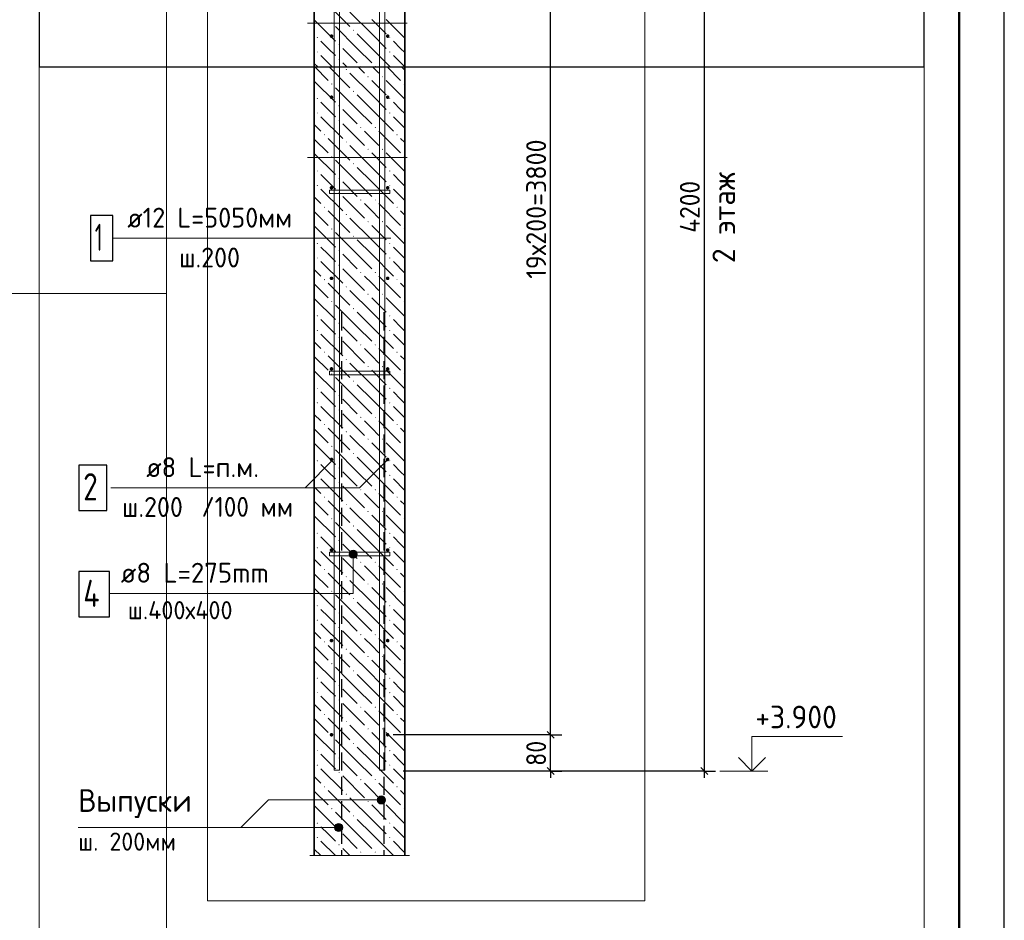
# Model space of a CAD drawing. Header units: millimetres. Extents: x 0 to 50400, y -12 to 35652.
# Tile 20 of 21: x 37356 to 50400, y 11891 to 23824. Entities that reach past the tile are written whole.
import ezdxf

# ---------------------------------------------------------------- set-up
doc = ezdxf.new("R2010")
doc.units = ezdxf.units.MM
doc.linetypes.add('______2', pattern=[324, 240, -84])
for name, color, linetype, lineweight in [('Standard', 7, 'Continuous', 25), ('ЖБ Стена верхний уровень', 7, 'Continuous', 35), ('Заголовок чертежа', 7, 'Continuous', 25), ('Позиционная метка диаметр_ шаг', 7, 'Continuous', 13), ('Позиционная метка линия выноска', 7, 'Continuous', 13), ('Позиционная метка номер позиции', 7, 'Continuous', 13)]:
    doc.layers.add(name, color=color, linetype=linetype, lineweight=lineweight)
doc.layers.add('Размерная выноска', color=7, linetype='Continuous')
for name, color, linetype, true_color in [('Стена фоновая арматура У1', 7, '______2', 0xa0a0a0), ('Стена фоновая арматура Х1', 7, '______2', 0xa0a0a0), ('Стена фоновая затяжка С-обр.', 7, '______2', 0xa0a0a0)]:
    doc.layers.add(name, color=color, linetype=linetype, true_color=true_color)
doc.styles.add('ISOCPEUR', font='txt')

msp = doc.modelspace()

# ---------------------------------------------------------------- hatches: boundary and pattern name
at = {"layer": 'ЖБ Стена верхний уровень', "linetype": 'Continuous', "lineweight": 18, "transparency": 33554687}
for points in [[(41483, 23780), (41491, 23788), (41499, 23780), (41491, 23772)], [(42443, 23780), (42451, 23788), (42459, 23780), (42451, 23772)], [(41771, 23684), (41779, 23692), (41787, 23684), (41779, 23676)], [(41291, 23588), (41299, 23596), (41307, 23588), (41299, 23580)], [(41579, 23492), (41587, 23500), (41595, 23492), (41587, 23484)], [(42251, 23588), (42259, 23596), (42267, 23588), (42259, 23580)], [(41291, 23396), (41299, 23404), (41307, 23396), (41299, 23388)], [(42251, 23396), (42259, 23404), (42267, 23396), (42259, 23388)], [(41579, 23300), (41587, 23308), (41595, 23300), (41587, 23292)], [(41675, 23163), (41683, 23171), (41691, 23163), (41683, 23155)], [(41867, 23204), (41875, 23212), (41883, 23204), (41877, 23198), (41873, 23198)], [(42059, 23204), (42067, 23212), (42075, 23204), (42069, 23198), (42065, 23198)], [(41483, 22971), (41491, 22979), (41499, 22971), (41491, 22963)], [(41963, 23067), (41971, 23075), (41979, 23067), (41971, 23059)], [(42155, 23067), (42163, 23075), (42171, 23067), (42163, 23059)], [(42443, 22971), (42451, 22979), (42459, 22971), (42451, 22963)], [(41771, 22875), (41779, 22883), (41787, 22875), (41779, 22867)], [(41291, 22779), (41299, 22787), (41307, 22779), (41299, 22771)], [(42251, 22779), (42259, 22787), (42267, 22779), (42259, 22771)], [(41291, 22587), (41299, 22595), (41307, 22587), (41299, 22579)], [(41579, 22683), (41587, 22691), (41595, 22683), (41587, 22675)], [(42251, 22587), (42259, 22595), (42267, 22587), (42259, 22579)], [(41579, 22491), (41587, 22499), (41595, 22491), (41587, 22483)], [(41387, 22299), (41395, 22307), (41403, 22299), (41395, 22291)], [(41867, 22395), (41875, 22403), (41883, 22395), (41875, 22387)], [(42059, 22395), (42067, 22403), (42075, 22395), (42067, 22387)], [(42347, 22299), (42355, 22307), (42363, 22299), (42355, 22291)], [(41675, 22203), (41683, 22211), (41691, 22203), (41683, 22195)], [(41963, 22107), (41971, 22115), (41979, 22107), (41971, 22099)], [(42155, 22107), (42163, 22115), (42171, 22107), (42163, 22099)], [(41483, 22011), (41491, 22019), (41499, 22011), (41491, 22003)], [(41771, 21915), (41779, 21923), (41787, 21915), (41779, 21907)], [(42443, 22011), (42451, 22019), (42459, 22011), (42451, 22003)], [(41291, 21819), (41299, 21827), (41307, 21819), (41299, 21811)], [(42251, 21819), (42259, 21827), (42267, 21819), (42259, 21811)], [(41579, 21723), (41587, 21731), (41595, 21723), (41587, 21715)], [(41291, 21627), (41299, 21635), (41307, 21627), (41299, 21619)], [(41579, 21531), (41587, 21539), (41595, 21531), (41587, 21523)], [(42251, 21627), (42259, 21635), (42267, 21627), (42259, 21619)], [(41867, 21435), (41875, 21443), (41883, 21435), (41875, 21427)], [(42059, 21435), (42067, 21443), (42075, 21435), (42067, 21427)], [(41387, 21339), (41395, 21347), (41403, 21339), (41395, 21331)], [(42347, 21339), (42355, 21347), (42363, 21339), (42355, 21331)], [(41675, 21243), (41683, 21251), (41691, 21243), (41683, 21235)], [(41963, 21147), (41971, 21155), (41979, 21147), (41971, 21139)], [(42155, 21147), (42163, 21155), (42171, 21147), (42163, 21139)], [(41483, 21051), (41491, 21059), (41499, 21051), (41491, 21043)], [(42443, 21051), (42451, 21059), (42459, 21051), (42451, 21043)], [(41771, 20955), (41779, 20963), (41787, 20955), (41779, 20947)], [(41291, 20859), (41299, 20867), (41307, 20859), (41299, 20851)], [(41579, 20763), (41587, 20771), (41595, 20763), (41587, 20755)], [(42251, 20859), (42259, 20867), (42267, 20859), (42259, 20851)], [(41291, 20667), (41299, 20675), (41307, 20667), (41299, 20659)], [(42251, 20667), (42259, 20675), (42267, 20667), (42259, 20659)], [(41579, 20571), (41587, 20579), (41595, 20571), (41587, 20563)], [(41867, 20475), (41875, 20483), (41883, 20475), (41875, 20467)], [(42059, 20475), (42067, 20483), (42075, 20475), (42067, 20467)], [(41387, 20379), (41395, 20387), (41403, 20379), (41395, 20371)], [(42347, 20379), (42355, 20387), (42363, 20379), (42355, 20371)], [(41675, 20283), (41683, 20291), (41691, 20283), (41683, 20275)], [(41483, 20091), (41491, 20099), (41499, 20091), (41491, 20083)], [(41963, 20187), (41971, 20195), (41979, 20187), (41971, 20179)], [(42155, 20187), (42163, 20195), (42171, 20187), (42163, 20179)], [(42443, 20091), (42451, 20099), (42459, 20091), (42451, 20083)], [(41771, 19995), (41779, 20003), (41787, 19995), (41779, 19987)], [(41291, 19899), (41299, 19907), (41307, 19899), (41299, 19891)], [(42251, 19899), (42259, 19907), (42267, 19899), (42259, 19891)], [(41291, 19707), (41299, 19715), (41307, 19707), (41299, 19699)], [(41579, 19803), (41587, 19811), (41595, 19803), (41587, 19795)], [(42251, 19707), (42259, 19715), (42267, 19707), (42259, 19699)], [(41579, 19611), (41587, 19619), (41595, 19611), (41587, 19603)], [(41867, 19515), (41875, 19523), (41883, 19515), (41875, 19507)], [(42059, 19515), (42067, 19523), (42075, 19515), (42067, 19507)], [(41387, 19419), (41395, 19427), (41403, 19419), (41395, 19411)], [(41675, 19323), (41683, 19331), (41691, 19323), (41683, 19315)], [(42347, 19419), (42355, 19427), (42363, 19419), (42355, 19411)], [(41963, 19227), (41971, 19235), (41979, 19227), (41971, 19219)], [(42155, 19227), (42163, 19235), (42171, 19227), (42163, 19219)], [(41483, 19131), (41491, 19139), (41499, 19131), (41491, 19123)], [(42443, 19131), (42451, 19139), (42459, 19131), (42451, 19123)], [(41291, 18939), (41299, 18947), (41307, 18939), (41299, 18931)], [(41771, 19035), (41779, 19043), (41787, 19035), (41779, 19027)], [(42251, 18939), (42259, 18947), (42267, 18939), (42259, 18931)], [(41579, 18843), (41587, 18851), (41595, 18843), (41587, 18835)], [(41291, 18747), (41299, 18755), (41307, 18747), (41299, 18739)], [(41579, 18651), (41587, 18659), (41595, 18651), (41587, 18643)], [(42251, 18747), (42259, 18755), (42267, 18747), (42259, 18739)], [(41867, 18555), (41875, 18563), (41883, 18555), (41875, 18547)], [(42059, 18555), (42067, 18563), (42075, 18555), (42067, 18547)], [(41387, 18459), (41395, 18467), (41403, 18459), (41395, 18451)], [(42347, 18459), (42355, 18467), (42363, 18459), (42355, 18451)], [(41675, 18363), (41683, 18371), (41691, 18363), (41683, 18355)], [(41963, 18267), (41971, 18275), (41979, 18267), (41971, 18259)], [(42155, 18267), (42163, 18275), (42171, 18267), (42163, 18259)], [(41483, 18171), (41491, 18179), (41499, 18171), (41491, 18163)], [(42443, 18171), (42451, 18179), (42459, 18171), (42451, 18163)], [(41771, 18075), (41779, 18083), (41787, 18075), (41779, 18067)], [(41291, 17979), (41299, 17987), (41307, 17979), (41299, 17971)], [(41579, 17883), (41587, 17891), (41595, 17883), (41587, 17875)], [(42251, 17979), (42259, 17987), (42267, 17979), (42259, 17971)], [(41291, 17787), (41299, 17795), (41307, 17787), (41299, 17779)], [(42251, 17787), (42259, 17795), (42267, 17787), (42259, 17779)], [(41579, 17691), (41587, 17699), (41595, 17691), (41587, 17683)], [(41387, 17499), (41395, 17507), (41403, 17499), (41395, 17491)], [(41867, 17595), (41875, 17603), (41883, 17595), (41875, 17587)], [(42059, 17595), (42067, 17603), (42075, 17595), (42067, 17587)], [(42347, 17499), (42355, 17507), (42363, 17499), (42355, 17491)], [(41675, 17403), (41683, 17411), (41691, 17403), (41683, 17395)], [(41483, 17211), (41491, 17219), (41499, 17211), (41491, 17203)], [(41963, 17307), (41971, 17315), (41979, 17307), (41971, 17299)], [(42155, 17307), (42163, 17315), (42171, 17307), (42163, 17299)], [(42443, 17211), (42451, 17219), (42459, 17211), (42451, 17203)], [(41771, 17115), (41779, 17123), (41787, 17115), (41779, 17107)], [(41291, 17019), (41299, 17027), (41307, 17019), (41299, 17011)], [(42251, 17019), (42259, 17027), (42267, 17019), (42259, 17011)], [(41291, 16827), (41299, 16835), (41307, 16827), (41299, 16819)], [(41579, 16923), (41587, 16931), (41595, 16923), (41587, 16915)], [(42251, 16827), (42259, 16835), (42267, 16827), (42259, 16819)], [(41579, 16731), (41587, 16739), (41595, 16731), (41587, 16723)], [(41867, 16635), (41875, 16643), (41883, 16635), (41875, 16627)], [(42059, 16635), (42067, 16643), (42075, 16635), (42067, 16627)], [(41387, 16539), (41395, 16547), (41403, 16539), (41395, 16531)], [(41675, 16443), (41683, 16451), (41691, 16443), (41683, 16435)], [(42347, 16539), (42355, 16547), (42363, 16539), (42355, 16531)], [(41963, 16347), (41971, 16355), (41979, 16347), (41971, 16339)], [(42155, 16347), (42163, 16355), (42171, 16347), (42163, 16339)], [(41483, 16251), (41491, 16259), (41499, 16251), (41491, 16243)], [(42443, 16251), (42451, 16259), (42459, 16251), (42451, 16243)], [(41291, 16059), (41299, 16067), (41307, 16059), (41299, 16051)], [(41771, 16155), (41779, 16163), (41787, 16155), (41779, 16147)], [(42251, 16059), (42259, 16067), (42267, 16059), (42259, 16051)], [(41579, 15963), (41587, 15971), (41595, 15963), (41587, 15955)], [(41291, 15867), (41299, 15875), (41307, 15867), (41299, 15859)], [(42251, 15867), (42259, 15875), (42267, 15867), (42259, 15859)], [(41579, 15771), (41587, 15779), (41595, 15771), (41587, 15763)], [(41867, 15675), (41875, 15683), (41883, 15675), (41875, 15667)], [(42059, 15675), (42067, 15683), (42075, 15675), (42067, 15667)], [(41387, 15579), (41395, 15587), (41403, 15579), (41395, 15571)], [(42347, 15579), (42355, 15587), (42363, 15579), (42355, 15571)], [(41675, 15483), (41683, 15491), (41691, 15483), (41683, 15475)], [(41963, 15387), (41971, 15395), (41979, 15387), (41971, 15379)], [(42155, 15387), (42163, 15395), (42171, 15387), (42163, 15379)], [(41483, 15291), (41491, 15299), (41499, 15291), (41491, 15283)], [(42443, 15291), (42451, 15299), (42459, 15291), (42451, 15283)], [(41771, 15195), (41779, 15203), (41787, 15195), (41779, 15187)], [(41291, 15099), (41299, 15107), (41307, 15099), (41299, 15091)], [(41579, 15003), (41587, 15011), (41595, 15003), (41587, 14995)], [(42251, 15099), (42259, 15107), (42267, 15099), (42259, 15091)], [(41291, 14907), (41299, 14915), (41307, 14907), (41299, 14899)], [(42251, 14907), (42259, 14915), (42267, 14907), (42259, 14899)], [(41579, 14811), (41587, 14819), (41595, 14811), (41587, 14803)], [(41387, 14619), (41395, 14627), (41403, 14619), (41395, 14611)], [(41867, 14715), (41875, 14723), (41883, 14715), (41875, 14707)], [(42059, 14715), (42067, 14723), (42075, 14715), (42067, 14707)], [(42347, 14619), (42355, 14627), (42363, 14619), (42355, 14611)], [(41675, 14523), (41683, 14531), (41691, 14523), (41683, 14515)], [(41963, 14427), (41971, 14435), (41979, 14427), (41971, 14419)], [(42155, 14427), (42163, 14435), (42171, 14427), (42163, 14419)], [(41483, 14331), (41491, 14339), (41499, 14331), (41491, 14323)], [(41771, 14235), (41779, 14243), (41787, 14235), (41779, 14227)], [(42443, 14331), (42451, 14339), (42459, 14331), (42451, 14323)], [(41291, 14139), (41299, 14147), (41307, 14139), (41299, 14131)], [(42251, 14139), (42259, 14147), (42267, 14139), (42259, 14131)], [(41579, 14043), (41587, 14051), (41595, 14043), (41587, 14035)], [(41291, 13947), (41299, 13955), (41307, 13947), (41299, 13939)], [(41579, 13851), (41587, 13859), (41595, 13851), (41587, 13843)], [(42251, 13947), (42259, 13955), (42267, 13947), (42259, 13939)], [(41867, 13755), (41875, 13763), (41883, 13755), (41875, 13747)], [(42059, 13755), (42067, 13763), (42075, 13755), (42067, 13747)], [(41387, 13659), (41395, 13667), (41403, 13659), (41395, 13651)], [(41675, 13563), (41683, 13571), (41691, 13563), (41683, 13555)], [(42347, 13659), (42355, 13667), (42363, 13659), (42355, 13651)], [(41963, 13467), (41971, 13475), (41979, 13467), (41971, 13459)], [(42155, 13467), (42163, 13475), (42171, 13467), (42163, 13459)], [(41483, 13371), (41491, 13379), (41499, 13371), (41491, 13363)], [(42443, 13371), (42451, 13379), (42459, 13371), (42451, 13363)], [(41291, 13179), (41299, 13187), (41307, 13179), (41299, 13171)], [(41771, 13275), (41779, 13283), (41787, 13275), (41779, 13267)], [(42251, 13179), (42259, 13187), (42267, 13179), (42259, 13171)], [(41579, 13083), (41587, 13091), (41595, 13083), (41587, 13075)], [(41291, 12987), (41299, 12995), (41307, 12987), (41299, 12979)], [(42251, 12987), (42259, 12995), (42267, 12987), (42259, 12979)], [(41579, 12891), (41587, 12899), (41595, 12891), (41587, 12883)], [(41867, 12795), (41875, 12803), (41883, 12795), (41875, 12787)], [(42059, 12795), (42067, 12803), (42075, 12795), (42067, 12787)]]:
    msp.add_hatch(color=7, dxfattribs=at).paths.add_polyline_path(points, flags=16)
at = {"layer": 'Позиционная метка линия выноска', "linetype": 'Continuous', "lineweight": 13, "transparency": 33554687}
for points in [[(41720, 16743), (41828, 16743), (41820, 16770)], [(41720, 16743), (41820, 16770), (41727, 16770)], [(41727, 16716), (41828, 16743), (41720, 16743)], [(41727, 16770), (41820, 16770), (41801, 16790)], [(41727, 16770), (41801, 16790), (41747, 16790)], [(41727, 16716), (41820, 16716), (41828, 16743)], [(41747, 16697), (41820, 16716), (41727, 16716)], [(41747, 16790), (41801, 16790), (41774, 16797)], [(41747, 16697), (41801, 16697), (41820, 16716)], [(41801, 16697), (41747, 16697), (41774, 16689)], [(42101, 13459), (42101, 13513), (42093, 13486)], [(42120, 13439), (42120, 13532), (42101, 13513)], [(42120, 13439), (42101, 13513), (42101, 13459)], [(42147, 13432), (42147, 13540), (42120, 13532)], [(42147, 13432), (42120, 13532), (42120, 13439)], [(42174, 13439), (42174, 13532), (42147, 13540)], [(42174, 13439), (42147, 13540), (42147, 13432)], [(42193, 13459), (42193, 13513), (42174, 13532)], [(42193, 13459), (42174, 13532), (42174, 13439)], [(42193, 13513), (42193, 13459), (42201, 13486)], [(41536, 13093), (41536, 13147), (41528, 13120)], [(41555, 13074), (41555, 13167), (41536, 13147)], [(41555, 13074), (41536, 13147), (41536, 13093)], [(41582, 13066), (41582, 13174), (41555, 13167)], [(41582, 13066), (41555, 13167), (41555, 13074)], [(41609, 13074), (41609, 13167), (41582, 13174)], [(41609, 13074), (41582, 13174), (41582, 13066)], [(41629, 13093), (41629, 13147), (41609, 13167)], [(41629, 13093), (41609, 13167), (41609, 13074)], [(41629, 13147), (41629, 13093), (41636, 13120)]]:
    msp.add_hatch(color=7, dxfattribs=at).paths.add_polyline_path(points)
at = {"layer": 'Стена фоновая арматура У1', "linetype": 'Continuous', "lineweight": 13, "transparency": 33554687}
for points in [[(41511, 23606), (41509, 23616), (41504, 23623), (41496, 23629), (41487, 23630), (41478, 23629), (41470, 23623), (41465, 23616), (41463, 23606), (41465, 23597), (41470, 23589), (41478, 23584), (41487, 23582), (41496, 23584), (41504, 23589), (41509, 23597)], [(42255, 23606), (42253, 23616), (42248, 23623), (42240, 23629), (42231, 23630), (42222, 23629), (42214, 23623), (42209, 23616), (42207, 23606), (42209, 23597), (42214, 23589), (42222, 23584), (42231, 23582), (42240, 23584), (42248, 23589), (42253, 23597)], [(41511, 22797), (41509, 22806), (41504, 22814), (41496, 22819), (41487, 22821), (41478, 22819), (41470, 22814), (41465, 22806), (41463, 22797), (41465, 22788), (41470, 22780), (41478, 22775), (41487, 22773), (41496, 22775), (41504, 22780), (41509, 22788)], [(42255, 22797), (42253, 22806), (42248, 22814), (42240, 22819), (42231, 22821), (42222, 22819), (42214, 22814), (42209, 22806), (42207, 22797), (42209, 22788), (42214, 22780), (42222, 22775), (42231, 22773), (42240, 22775), (42248, 22780), (42253, 22788)], [(41511, 21597), (41509, 21606), (41504, 21614), (41496, 21619), (41487, 21621), (41478, 21619), (41470, 21614), (41465, 21606), (41463, 21597), (41465, 21588), (41470, 21580), (41478, 21575), (41487, 21573), (41496, 21575), (41504, 21580), (41509, 21588)], [(42255, 21597), (42253, 21606), (42248, 21614), (42240, 21619), (42231, 21621), (42222, 21619), (42214, 21614), (42209, 21606), (42207, 21597), (42209, 21588), (42214, 21580), (42222, 21575), (42231, 21573), (42240, 21575), (42248, 21580), (42253, 21588)], [(41511, 20397), (41509, 20406), (41504, 20414), (41496, 20419), (41487, 20421), (41478, 20419), (41470, 20414), (41465, 20406), (41463, 20397), (41465, 20388), (41470, 20380), (41478, 20375), (41487, 20373), (41496, 20375), (41504, 20380), (41509, 20388)], [(42255, 20397), (42253, 20406), (42248, 20414), (42240, 20419), (42231, 20421), (42222, 20419), (42214, 20414), (42209, 20406), (42207, 20397), (42209, 20388), (42214, 20380), (42222, 20375), (42231, 20373), (42240, 20375), (42248, 20380), (42253, 20388)], [(41511, 19197), (41509, 19206), (41504, 19214), (41496, 19219), (41487, 19221), (41478, 19219), (41470, 19214), (41465, 19206), (41463, 19197), (41465, 19188), (41470, 19180), (41478, 19175), (41487, 19173), (41496, 19175), (41504, 19180), (41509, 19188)], [(42255, 19197), (42253, 19206), (42248, 19214), (42240, 19219), (42231, 19221), (42222, 19219), (42214, 19214), (42209, 19206), (42207, 19197), (42209, 19188), (42214, 19180), (42222, 19175), (42231, 19173), (42240, 19175), (42248, 19180), (42253, 19188)], [(41511, 17997), (41509, 18006), (41504, 18014), (41496, 18019), (41487, 18021), (41478, 18019), (41470, 18014), (41465, 18006), (41463, 17997), (41465, 17988), (41470, 17980), (41478, 17975), (41487, 17973), (41496, 17975), (41504, 17980), (41509, 17988)], [(42255, 17997), (42253, 18006), (42248, 18014), (42240, 18019), (42231, 18021), (42222, 18019), (42214, 18014), (42209, 18006), (42207, 17997), (42209, 17988), (42214, 17980), (42222, 17975), (42231, 17973), (42240, 17975), (42248, 17980), (42253, 17988)], [(41511, 16797), (41509, 16806), (41504, 16814), (41496, 16819), (41487, 16821), (41478, 16819), (41470, 16814), (41465, 16806), (41463, 16797), (41465, 16788), (41470, 16780), (41478, 16775), (41487, 16773), (41496, 16775), (41504, 16780), (41509, 16788)], [(42255, 16797), (42253, 16806), (42248, 16814), (42240, 16819), (42231, 16821), (42222, 16819), (42214, 16814), (42209, 16806), (42207, 16797), (42209, 16788), (42214, 16780), (42222, 16775), (42231, 16773), (42240, 16775), (42248, 16780), (42253, 16788)], [(41511, 15597), (41509, 15606), (41504, 15614), (41496, 15619), (41487, 15621), (41478, 15619), (41470, 15614), (41465, 15606), (41463, 15597), (41465, 15588), (41470, 15580), (41478, 15575), (41487, 15573), (41496, 15575), (41504, 15580), (41509, 15588)], [(42255, 15597), (42253, 15606), (42248, 15614), (42240, 15619), (42231, 15621), (42222, 15619), (42214, 15614), (42209, 15606), (42207, 15597), (42209, 15588), (42214, 15580), (42222, 15575), (42231, 15573), (42240, 15575), (42248, 15580), (42253, 15588)], [(41511, 14349), (41509, 14358), (41504, 14366), (41496, 14371), (41487, 14373), (41478, 14371), (41470, 14366), (41465, 14358), (41463, 14349), (41465, 14340), (41470, 14332), (41478, 14327), (41487, 14325), (41496, 14327), (41504, 14332), (41509, 14340)], [(42255, 14349), (42253, 14358), (42248, 14366), (42240, 14371), (42231, 14373), (42222, 14371), (42214, 14366), (42209, 14358), (42207, 14349), (42209, 14340), (42214, 14332), (42222, 14327), (42231, 14325), (42240, 14327), (42248, 14332), (42253, 14340)]]:
    msp.add_hatch(color=7, dxfattribs=at).paths.add_polyline_path(points)

# ---------------------------------------------------------------- linework, layer by layer
at = {"layer": 'Standard', "color": 7, "linetype": 'Continuous', "lineweight": -3, "transparency": 33554687}
for p, q in [((46426, 30278), (46426, 23198)), ((44390, 23198), (44390, 28358)), ((44390, 14349), (44390, 23198)), ((44390, 14349), (44240, 14349)), ((44390, 14349), (44540, 14349)), ((46426, 13869), (42435, 13869)), ((44390, 13869), (44240, 13869)), ((44390, 13869), (44540, 13869)), ((44390, 13869), (44390, 13869)), ((44390, 13869), (44390, 13779)), ((46426, 13869), (46276, 13869)), ((46426, 13869), (46576, 13869)), ((46426, 13869), (46426, 13779))]:
    msp.add_line(p, q, dxfattribs=at)
at = {"layer": 'Standard', "color": 254, "linetype": 'Continuous', "lineweight": 13, "true_color": 0xc4c4ff, "transparency": 33554687}
msp.add_line((39843, 23198), (39843, 12148), dxfattribs=at)
at = {"layer": 'Standard', "color": 7, "linetype": 'Continuous', "lineweight": 25, "transparency": 33554687}
for p, q in [((44435, 14304), (44345, 14394)), ((44435, 13824), (44345, 13914)), ((46381, 13914), (46471, 13824))]:
    msp.add_line(p, q, dxfattribs=at)
at = {"layer": 'Standard', "color": 7, "linetype": 'Continuous', "lineweight": 13, "transparency": 33554687}
msp.add_line((46630, 13869), (47266, 13869), dxfattribs=at)
at = {"layer": 'Standard', "color": 7, "linetype": 'Continuous', "lineweight": 25, "transparency": 33554687}
msp.add_lwpolyline([(0, 0), (50400, 0), (50400, 35640), (0, 35640), (0, 0)], close=True, dxfattribs=at)
at = {"layer": 'Standard', "color": 7, "linetype": 'Continuous', "lineweight": 13, "transparency": 33554687}
for points in [[(25102, 35652), (25102, 20198), (39300, 20198), (39300, 35652)], [(49340, 23198), (37613, 23198), (37613, 11068), (49340, 11068), (49340, 23198)], [(39300, 20198), (25102, 20198), (25102, 7689), (39300, 7689), (39300, 20198)], [(47057, 13869), (47057, 14325), (48257, 14325)]]:
    msp.add_lwpolyline(points, dxfattribs=at)
at = {"layer": 'Standard', "color": 7, "linetype": 'Continuous', "lineweight": -3, "transparency": 33554687}
for points in [[(37613, 35652), (37613, 23198), (49340, 23198), (49340, 35652)], [(46426, 23198), (46426, 23198), (46426, 13869)], [(44390, 14349), (44369, 14349), (44369, 14349), (44369, 14349), (44369, 14349), (44369, 14349), (44369, 14349), (44369, 14349), (44369, 14349), (42305, 14349)], [(44390, 13869), (44390, 13894), (44390, 13894), (44390, 14349)]]:
    msp.add_lwpolyline(points, dxfattribs=at)
at = {"layer": 'Standard', "color": 7, "linetype": 'Continuous', "lineweight": 50, "transparency": 33554687}
msp.add_lwpolyline([(2400, 35040), (49800, 35040), (49800, 600), (2400, 600), (2400, 35040)], close=True, dxfattribs=at)
at = {"layer": 'Standard', "color": 254, "linetype": 'Continuous', "lineweight": 13, "true_color": 0xc4c4ff, "transparency": 33554687}
for points in [[(45640, 23198), (45640, 33295), (39843, 33295), (39843, 23198)], [(39843, 12148), (45640, 12148), (45640, 23198)]]:
    msp.add_lwpolyline(points, dxfattribs=at)
at = {"layer": 'Standard', "color": 7, "linetype": 'Continuous', "lineweight": 35, "transparency": 33554687}
msp.add_lwpolyline([(46879, 14047), (47057, 13869), (47235, 14047)], dxfattribs=at)
at = {"layer": 'ЖБ Стена верхний уровень', "color": 7, "linetype": 'Continuous', "lineweight": 35, "transparency": 33554687}
for p, q in [((41259, 30278), (41259, 23198)), ((42459, 23198), (42459, 30278)), ((41259, 23198), (41259, 15069)), ((42459, 15069), (42459, 23198)), ((41259, 15069), (41259, 12748)), ((42459, 12748), (42459, 15069))]:
    msp.add_line(p, q, dxfattribs=at)
at = {"layer": 'ЖБ Стена верхний уровень', "color": 9, "linetype": 'Continuous', "lineweight": 18, "true_color": 0xc7c7c7, "transparency": 33554687}
for p, q in [((41443, 24020), (41731, 23732)), ((42019, 23636), (41731, 23924)), ((41259, 23820), (41539, 23540)), ((42019, 23828), (42211, 23636)), ((42211, 23828), (42459, 23580)), ((41827, 23444), (41539, 23732)), ((41827, 23636), (42019, 23444)), ((42019, 23636), (42211, 23444)), ((41443, 23444), (41347, 23540)), ((42403, 23444), (42307, 23540)), ((41539, 23348), (41443, 23444)), ((41635, 23444), (41827, 23252)), ((41827, 23444), (42019, 23252)), ((42019, 23444), (42265, 23198)), ((42459, 23388), (42403, 23444)), ((41259, 23244), (41305, 23198)), ((41347, 23348), (41497, 23198)), ((41635, 23252), (41689, 23198)), ((42307, 23348), (42457, 23198)), ((41264, 23198), (41443, 23019)), ((41456, 23198), (41731, 22923)), ((42019, 22827), (41731, 23115)), ((41840, 23198), (41923, 23115)), ((42115, 23115), (42032, 23198)), ((42224, 23198), (42403, 23019)), ((42416, 23198), (42459, 23155)), ((41259, 23011), (41539, 22731)), ((42019, 23019), (42211, 22827)), ((42211, 23019), (42459, 22771)), ((41827, 22635), (41539, 22923)), ((41827, 22827), (42019, 22635)), ((42019, 22827), (42211, 22635)), ((41443, 22635), (41347, 22731)), ((42403, 22635), (42307, 22731)), ((41539, 22539), (41443, 22635)), ((41635, 22635), (41827, 22443)), ((41827, 22635), (42019, 22443)), ((42019, 22635), (42307, 22347)), ((42459, 22579), (42403, 22635)), ((41347, 22539), (41635, 22251)), ((41635, 22443), (41923, 22155)), ((42307, 22539), (42459, 22387)), ((41259, 22435), (41347, 22347)), ((42019, 22251), (41923, 22347)), ((42115, 22347), (42403, 22059)), ((41259, 22243), (41443, 22059)), ((41443, 22251), (41731, 21963)), ((42115, 22155), (42019, 22251)), ((42403, 22251), (42459, 22195)), ((41259, 22051), (41539, 21771)), ((42019, 21867), (41731, 22155)), ((42019, 22059), (42211, 21867)), ((42211, 22059), (42459, 21811)), ((41827, 21675), (41539, 21963)), ((41827, 21867), (42019, 21675)), ((42019, 21867), (42211, 21675)), ((41443, 21675), (41347, 21771)), ((41539, 21579), (41443, 21675)), ((41635, 21675), (41827, 21483)), ((41827, 21675), (42019, 21483)), ((42019, 21675), (42307, 21387)), ((42403, 21675), (42307, 21771)), ((42459, 21619), (42403, 21675)), ((41347, 21579), (41635, 21291)), ((42307, 21579), (42459, 21427)), ((41259, 21475), (41347, 21387)), ((41635, 21483), (41923, 21195)), ((41259, 21283), (41443, 21099)), ((41443, 21291), (41731, 21003)), ((42019, 21291), (41923, 21387)), ((42115, 21195), (42019, 21291)), ((42115, 21387), (42403, 21099)), ((42403, 21291), (42459, 21235)), ((42019, 20907), (41731, 21195)), ((41259, 21091), (41539, 20811)), ((41827, 20715), (41539, 21003)), ((42019, 21099), (42211, 20907)), ((42211, 21099), (42459, 20851)), ((41827, 20907), (42019, 20715)), ((42019, 20907), (42211, 20715)), ((41443, 20715), (41347, 20811)), ((42403, 20715), (42307, 20811)), ((41347, 20619), (41635, 20331)), ((41539, 20619), (41443, 20715)), ((41635, 20715), (41827, 20523)), ((41827, 20715), (42019, 20523)), ((42019, 20715), (42307, 20427)), ((42307, 20619), (42459, 20467)), ((42459, 20659), (42403, 20715)), ((41259, 20515), (41347, 20427)), ((41635, 20523), (41923, 20235)), ((42019, 20331), (41923, 20427)), ((42115, 20427), (42403, 20139)), ((41259, 20323), (41443, 20139)), ((41443, 20331), (41731, 20043)), ((42019, 19947), (41731, 20235)), ((42115, 20235), (42019, 20331)), ((42403, 20331), (42459, 20275)), ((41259, 20131), (41539, 19851)), ((42019, 20139), (42211, 19947)), ((42211, 20139), (42459, 19891)), ((41827, 19755), (41539, 20043)), ((41443, 19755), (41347, 19851)), ((41827, 19947), (42019, 19755)), ((42019, 19947), (42211, 19755)), ((42403, 19755), (42307, 19851)), ((41539, 19659), (41443, 19755)), ((41635, 19755), (41827, 19563)), ((41827, 19755), (42019, 19563)), ((42019, 19755), (42307, 19467)), ((42459, 19699), (42403, 19755)), ((41347, 19659), (41635, 19371)), ((42307, 19659), (42459, 19507)), ((41259, 19555), (41347, 19467)), ((41635, 19563), (41923, 19275)), ((42019, 19371), (41923, 19467)), ((42115, 19467), (42403, 19179)), ((41259, 19363), (41443, 19179)), ((41443, 19371), (41731, 19083)), ((42115, 19275), (42019, 19371)), ((42403, 19371), (42459, 19315)), ((42019, 18987), (41731, 19275)), ((42019, 19179), (42211, 18987)), ((42211, 19179), (42459, 18931)), ((41259, 19171), (41539, 18891)), ((41827, 18795), (41539, 19083)), ((41827, 18987), (42019, 18795)), ((42019, 18987), (42211, 18795)), ((41443, 18795), (41347, 18891)), ((41539, 18699), (41443, 18795)), ((41635, 18795), (41827, 18603)), ((41827, 18795), (42019, 18603)), ((42019, 18795), (42307, 18507)), ((42403, 18795), (42307, 18891)), ((42459, 18739), (42403, 18795)), ((41347, 18699), (41635, 18411)), ((42307, 18699), (42459, 18547)), ((41259, 18595), (41347, 18507)), ((41635, 18603), (41923, 18315)), ((41259, 18403), (41443, 18219)), ((41443, 18411), (41731, 18123)), ((42019, 18411), (41923, 18507)), ((42115, 18315), (42019, 18411)), ((42115, 18507), (42403, 18219)), ((42403, 18411), (42459, 18355)), ((42019, 18027), (41731, 18315)), ((41259, 18211), (41539, 17931)), ((42019, 18219), (42211, 18027)), ((42211, 18219), (42459, 17971)), ((41827, 17835), (41539, 18123)), ((41827, 18027), (42019, 17835)), ((42019, 18027), (42211, 17835)), ((41443, 17835), (41347, 17931)), ((42403, 17835), (42307, 17931)), ((41539, 17739), (41443, 17835)), ((41635, 17835), (41827, 17643)), ((41827, 17835), (42019, 17643)), ((42019, 17835), (42307, 17547)), ((42459, 17779), (42403, 17835)), ((41259, 17635), (41347, 17547)), ((41347, 17739), (41635, 17451)), ((41635, 17643), (41923, 17355)), ((42307, 17739), (42459, 17587)), ((42019, 17451), (41923, 17547)), ((42115, 17547), (42403, 17259)), ((41259, 17443), (41443, 17259)), ((41443, 17451), (41731, 17163)), ((42019, 17067), (41731, 17355)), ((42115, 17355), (42019, 17451)), ((42403, 17451), (42459, 17395)), ((41259, 17251), (41539, 16971)), ((42019, 17259), (42211, 17067)), ((42211, 17259), (42459, 17011)), ((41827, 16875), (41539, 17163)), ((41443, 16875), (41347, 16971)), ((41827, 17067), (42019, 16875)), ((42019, 17067), (42211, 16875)), ((42403, 16875), (42307, 16971)), ((41539, 16779), (41443, 16875)), ((41635, 16875), (41827, 16683)), ((41827, 16875), (42019, 16683)), ((42019, 16875), (42307, 16587)), ((42459, 16819), (42403, 16875)), ((41347, 16779), (41635, 16491)), ((42307, 16779), (42459, 16627)), ((41259, 16675), (41347, 16587)), ((41635, 16683), (41923, 16395)), ((42019, 16491), (41923, 16587)), ((42115, 16587), (42403, 16299)), ((41259, 16483), (41443, 16299)), ((41443, 16491), (41731, 16203)), ((42115, 16395), (42019, 16491)), ((42403, 16491), (42459, 16435)), ((42019, 16107), (41731, 16395)), ((41259, 16291), (41539, 16011)), ((41827, 15915), (41539, 16203)), ((42019, 16299), (42211, 16107)), ((42211, 16299), (42459, 16051)), ((41827, 16107), (42019, 15915)), ((42019, 16107), (42211, 15915)), ((41443, 15915), (41347, 16011)), ((41539, 15819), (41443, 15915)), ((41635, 15915), (41827, 15723)), ((41827, 15915), (42019, 15723)), ((42019, 15915), (42307, 15627)), ((42403, 15915), (42307, 16011)), ((42459, 15859), (42403, 15915)), ((41347, 15819), (41635, 15531)), ((42307, 15819), (42459, 15667)), ((41259, 15715), (41347, 15627)), ((41635, 15723), (41923, 15435)), ((41259, 15523), (41443, 15339)), ((41443, 15531), (41731, 15243)), ((42019, 15531), (41923, 15627)), ((42115, 15435), (42019, 15531)), ((42115, 15627), (42403, 15339)), ((42403, 15531), (42459, 15475)), ((42019, 15147), (41731, 15435)), ((41259, 15331), (41521, 15069)), ((42019, 15339), (42211, 15147)), ((42211, 15339), (42459, 15091)), ((41713, 15069), (41539, 15243)), ((41827, 15147), (41905, 15069)), ((42019, 15147), (42097, 15069)), ((41443, 14955), (41347, 15051)), ((41521, 15069), (41539, 15051)), ((41827, 14955), (41713, 15069)), ((41905, 15069), (42019, 14955)), ((42097, 15069), (42211, 14955)), ((42403, 14955), (42307, 15051)), ((41539, 14859), (41443, 14955)), ((41635, 14955), (41827, 14763)), ((41827, 14955), (42019, 14763)), ((42019, 14955), (42307, 14667)), ((42459, 14899), (42403, 14955)), ((41259, 14755), (41347, 14667)), ((41347, 14859), (41635, 14571)), ((41635, 14763), (41923, 14475)), ((42307, 14859), (42459, 14707)), ((42019, 14571), (41923, 14667)), ((42115, 14667), (42403, 14379)), ((41259, 14563), (41443, 14379)), ((41443, 14571), (41731, 14283)), ((42115, 14475), (42019, 14571)), ((42403, 14571), (42459, 14515)), ((41259, 14371), (41539, 14091)), ((42019, 14187), (41731, 14475)), ((42019, 14379), (42211, 14187)), ((42211, 14379), (42459, 14131)), ((41827, 13995), (41539, 14283)), ((41443, 13995), (41347, 14091)), ((41827, 14187), (42019, 13995)), ((42019, 14187), (42211, 13995)), ((42403, 13995), (42307, 14091)), ((41539, 13899), (41443, 13995)), ((41635, 13995), (41827, 13803)), ((41827, 13995), (42019, 13803)), ((42019, 13995), (42307, 13707)), ((42459, 13939), (42403, 13995)), ((41347, 13899), (41635, 13611)), ((42307, 13899), (42459, 13747)), ((41259, 13795), (41347, 13707)), ((41635, 13803), (41923, 13515)), ((42019, 13611), (41923, 13707)), ((42115, 13707), (42403, 13419)), ((41259, 13603), (41443, 13419)), ((41443, 13611), (41731, 13323)), ((42115, 13515), (42019, 13611)), ((42403, 13611), (42459, 13555)), ((42019, 13227), (41731, 13515)), ((41259, 13411), (41539, 13131)), ((41827, 13035), (41539, 13323)), ((42019, 13419), (42211, 13227)), ((42211, 13419), (42459, 13171)), ((41827, 13227), (42019, 13035)), ((42019, 13227), (42211, 13035)), ((41443, 13035), (41347, 13131)), ((42403, 13035), (42307, 13131)), ((41347, 12939), (41538, 12748)), ((41539, 12939), (41443, 13035)), ((41635, 13035), (41827, 12843)), ((41827, 13035), (42019, 12843)), ((42019, 13035), (42306, 12748)), ((42307, 12939), (42459, 12787)), ((42459, 12979), (42403, 13035)), ((41259, 12835), (41346, 12748)), ((41635, 12843), (41730, 12748))]:
    msp.add_line(p, q, dxfattribs=at)
at = {"layer": 'Позиционная метка линия выноска', "color": 7, "linetype": 'Continuous', "lineweight": 13, "transparency": 33554687}
for p, q in [((38592, 20928), (42273, 20928)), ((41720, 16743), (41720, 16743)), ((41774, 16797), (41774, 16797)), ((41828, 16743), (41828, 16743)), ((41774, 16689), (41774, 16689)), ((42093, 13486), (42093, 13486)), ((42147, 13540), (42147, 13540)), ((42201, 13486), (42201, 13486)), ((42147, 13432), (42147, 13432)), ((41528, 13120), (41528, 13120)), ((41582, 13174), (41582, 13174)), ((41582, 13066), (41582, 13066)), ((41636, 13120), (41636, 13120))]:
    msp.add_line(p, q, dxfattribs=at)
at = {"layer": 'Позиционная метка линия выноска', "color": 253, "linetype": '______2', "lineweight": 25, "true_color": 0xa0a0a0, "transparency": 33554687}
for p, q in [((41619, 19948), (41619, 12748)), ((42182, 19948), (42182, 12748))]:
    msp.add_line(p, q, dxfattribs=at)
at = {"layer": 'Позиционная метка линия выноска', "color": 7, "linetype": 'Continuous', "lineweight": 13, "transparency": 33554687}
for points in [[(38564, 17623), (41136, 17623), (41511, 17997)], [(38564, 17623), (41856, 17623), (42231, 17997)], [(38546, 16223), (41774, 16223), (41774, 16743)], [(42147, 13486), (40654, 13486), (40287, 13119)], [(41582, 13120), (40933, 13120), (38131, 13120)]]:
    msp.add_lwpolyline(points, dxfattribs=at)
for centre in [(41774, 16743), (42147, 13486), (41582, 13120)]:
    msp.add_circle(centre, 54, dxfattribs=at)
at = {"layer": 'Размерная выноска', "color": 7, "linetype": 'Continuous', "lineweight": 13, "transparency": 33554687}
for p, q in [((42489, 23778), (41169, 23778)), ((42489, 21996), (41169, 21996)), ((41199, 12748), (42519, 12748))]:
    msp.add_line(p, q, dxfattribs=at)
at = {"layer": 'Стена фоновая арматура У1', "color": 7, "linetype": 'Continuous', "lineweight": 25, "transparency": 33554687}
msp.add_lwpolyline([(38138, 17323), (38510, 17323), (38510, 17923), (38138, 17923), (38138, 17323)], dxfattribs=at)
at = {"layer": 'Стена фоновая арматура Х1', "color": 7, "linetype": 'Continuous', "lineweight": 18, "transparency": 33554687}
for p, q in [((41523, 13881), (41523, 23198)), ((42123, 13881), (42123, 23198))]:
    msp.add_line(p, q, dxfattribs=at)
for points in [[(41523, 23198), (41523, 30860), (41529, 30904), (41544, 30950), (41568, 30992), (41597, 31027), (41631, 31056), (41673, 31079), (41719, 31094), (41763, 31100), (45076, 31100), (45076, 31028), (41768, 31028), (41736, 31024), (41703, 31013), (41672, 30996), (41648, 30976), (41627, 30951), (41610, 30921), (41600, 30888), (41595, 30855), (41595, 23198)], [(42123, 23198), (42123, 30776), (42129, 30820), (42144, 30866), (42168, 30908), (42197, 30943), (42231, 30972), (42274, 30995), (42319, 31010), (42363, 31016), (45076, 31016), (45076, 30944), (42368, 30944), (42336, 30940), (42303, 30929), (42272, 30912), (42248, 30892), (42227, 30867), (42210, 30837), (42200, 30804), (42195, 30771), (42195, 23198)], [(41595, 23198), (41595, 13881), (41523, 13881)], [(42195, 23198), (42195, 13881), (42123, 13881)]]:
    msp.add_lwpolyline(points, dxfattribs=at)
at = {"layer": 'Стена фоновая арматура Х1', "color": 7, "linetype": 'Continuous', "lineweight": 25, "transparency": 33554687}
msp.add_lwpolyline([(38292, 20628), (38592, 20628), (38592, 21228), (38292, 21228), (38292, 20628)], dxfattribs=at)
at = {"layer": 'Стена фоновая затяжка С-обр.', "color": 98, "linetype": 'Continuous', "lineweight": 13, "true_color": 0x005000, "transparency": 33554687}
for points in [[(41460, 21567), (42258, 21567), (42258, 21519), (41460, 21519), (41460, 21567)], [(41460, 19167), (42258, 19167), (42258, 19119), (41460, 19119), (41460, 19167)], [(41460, 16767), (42258, 16767), (42258, 16719), (41460, 16719), (41460, 16767)]]:
    msp.add_lwpolyline(points, dxfattribs=at)
at = {"layer": 'Стена фоновая затяжка С-обр.', "color": 7, "linetype": 'Continuous', "lineweight": 25, "transparency": 33554687}
msp.add_lwpolyline([(38138, 15911), (38546, 15911), (38546, 16511), (38138, 16511), (38138, 15911)], dxfattribs=at)

# ---------------------------------------------------------------- texts
at = {"layer": 'Standard', "color": 7, "linetype": 'Continuous', "lineweight": 25, "transparency": 33554687, "char_height": 264, "attachment_point": 7, "rotation": 90, "style": 'ISOCPEUR'}
for s, insert, width in [('\\W0.95;19х200=3800', (44330, 20392), 2103.75), ('\\W0.93;4200', (46366, 21000), 888.46), ('\\W0.87;80', (44330, 13938), 484.72)]:
    msp.add_mtext(s, dxfattribs=dict(at, insert=insert, width=width))
at = {"layer": 'Standard', "color": 7, "linetype": 'Continuous', "lineweight": 18, "transparency": 33554687, "insert": (38788, 15880), "char_height": 240, "width": 1627.26, "attachment_point": 7, "style": 'ISOCPEUR'}
msp.add_mtext('\\W0.97;ш.400х400', dxfattribs=at)
at = {"layer": 'Standard', "color": 7, "linetype": 'Continuous', "lineweight": 25, "transparency": 33554687, "insert": (47102, 14435), "char_height": 300, "width": 1281.44, "attachment_point": 7, "style": 'ISOCPEUR'}
msp.add_mtext('\\W0.95;+3.900', dxfattribs=at)
at = {"layer": 'Заголовок чертежа', "color": 7, "linetype": 'Continuous', "lineweight": 25, "transparency": 33554687, "insert": (46834, 20598), "char_height": 300, "width": 1523.19, "attachment_point": 7, "rotation": 90, "style": 'ISOCPEUR'}
msp.add_mtext('\\W0.96;2 этаж', dxfattribs=at)
at = {"layer": 'Позиционная метка диаметр_ шаг', "color": 7, "linetype": 'Continuous', "lineweight": 25, "transparency": 33554687, "attachment_point": 7, "style": 'ISOCPEUR'}
for s, insert, char_height, width in [('\\W0.96;Выпуски', (38131, 13246), 300, 1643.32), ('\\W0.96;ш. 200мм', (38131, 12814), 240, 1435.07)]:
    msp.add_mtext(s, dxfattribs=dict(at, insert=insert, char_height=char_height, width=width))
at = {"layer": 'Позиционная метка номер позиции', "color": 7, "linetype": 'Continuous', "lineweight": 25, "transparency": 33554687, "insert": (39764, 17237), "char_height": 264, "width": 1388.4, "attachment_point": 7, "style": 'ISOCPEUR'}
msp.add_mtext('\\W0.92;/100 мм', dxfattribs=at)
at = {"layer": 'Стена фоновая арматура У1', "color": 7, "linetype": 'Continuous', "lineweight": 13, "transparency": 33554687, "attachment_point": 7, "style": 'ISOCPEUR'}
for s, insert, char_height, width in [('\\W0.97;ø8 L=п.м. ', (39032, 17763), 264, 1790.25), ('\\W0.78;2', (38198, 17455), 360, 391.69), ('\\W0.95;ш.200 ', (38712, 17235), 264, 1154.56)]:
    msp.add_mtext(s, dxfattribs=dict(at, insert=insert, char_height=char_height, width=width))
at = {"layer": 'Стена фоновая арматура Х1', "color": 7, "linetype": 'Continuous', "lineweight": 13, "transparency": 33554687, "attachment_point": 7, "style": 'ISOCPEUR'}
for s, insert, char_height, width in [('\\W0.96;ø12 L=5050мм ', (38782, 21069), 264, 2527.6), ('\\W0.56;1', (38352, 20760), 360, 279.99), ('\\W0.95;ш.200 ', (39469, 20541), 264, 1154.55)]:
    msp.add_mtext(s, dxfattribs=dict(at, insert=insert, char_height=char_height, width=width))
at = {"layer": 'Стена фоновая затяжка С-обр.', "color": 7, "linetype": 'Continuous', "lineweight": 13, "transparency": 33554687, "attachment_point": 7, "style": 'ISOCPEUR'}
for s, insert, char_height, width in [('\\W0.98;ø8 L=275mm ', (38695, 16364), 264, 2266.23), ('\\W0.80;4', (38198, 16043), 360, 431.8)]:
    msp.add_mtext(s, dxfattribs=dict(at, insert=insert, char_height=char_height, width=width))

doc.saveas('drawing.dxf')
